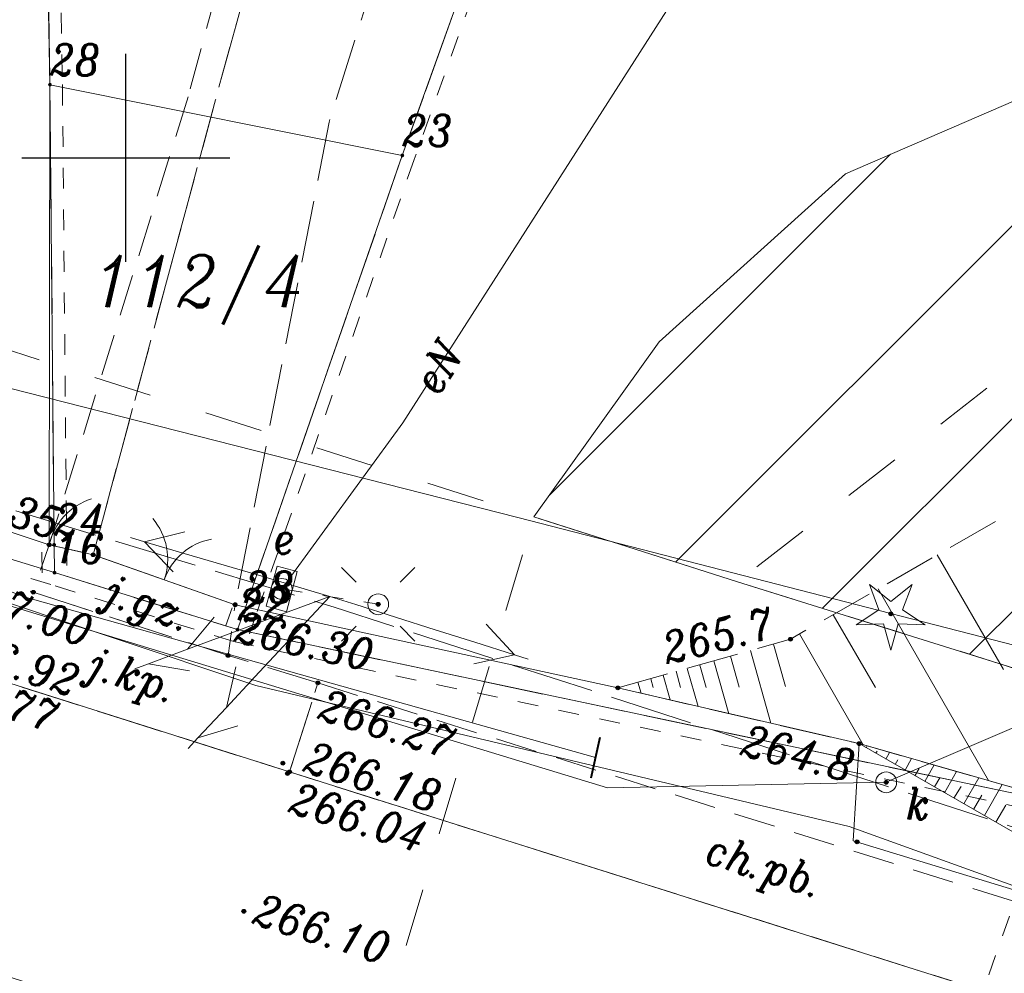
# Model space of a CAD drawing. Header units: metres. Extents: x 7435600 to 7436400, y 5537603 to 5538250.
# Tile 10 of 43: x 7435847 to 7435871, y 5537980 to 5538003. Entities that reach past the tile are written whole.
import ezdxf
from ezdxf.enums import TextEntityAlignment as Align

# ---------------------------------------------------------------- set-up
doc = ezdxf.new("R2010")
doc.units = ezdxf.units.M
doc.header["$MEASUREMENT"] = 0
for name, pattern in [('0.5_0.5', [1, 0.5, -0.5]), ('1.4_1.4', [2.8, 1.4, -1.4]), ('1.5_0.5', [2, 1.5, -0.5]), ('219-500', [0]), ('ib05_500', [1, 0.5, -0.5]), ('ktok02-500', [0]), ('ktok04-500', [0]), ('mz1.0_0.5', [1.5, 1, -0.5]), ('mz1.25_0.5', [1.75, 1.25, -0.5]), ('mz2.0_0.5', [2.5, 2, -0.5]), ('sm05_500', [1, 0.5, -0.5])]:
    doc.linetypes.add(name, pattern=pattern)
doc.layers.get('0').update_dxf_attribs({"color": 2, "linetype": 'CONTINUOUS', "lineweight": 5})
doc.layers.add('!ramka', color=2, linetype='CONTINUOUS', lineweight=0)
doc.layers.add('BUIB02_02', color=7, linetype='CONTINUOUS', lineweight=0)
for name, color, linetype in [('000 Inne (niezydentyfikowane)', 7, 'CONTINUOUS'), ('140-Punkty robocze', 7, 'CONTINUOUS'), ('203-Punkt załamania granicy działki nie stabilizowany', 7, 'CONTINUOUS'), ('203-Punkt załamania granicy działki nie stabilizowany-Atr103', 7, 'CONTINUOUS'), ('211-Nr działki', 7, 'CONTINUOUS'), ('217-Granica konturu klasyfikcyjnego', 7, 'CONTINUOUS'), ('218-Granica użytku po granicy działki', 7, 'CONTINUOUS'), ('219-Linia granicy', 7, 'CONTINUOUS'), ('403-Punkt określonej wysokości', 7, 'CONTINUOUS'), ('bariera drogowa ochronna (linia)', 7, 'CONTINUOUS'), ('brama (linia)', 7, 'CONTINUOUS'), ('brama (linia) - symbol', 7, 'CONTINUOUS'), ('chodnik (powierzchnia)', 7, 'CONTINUOUS'), ('chodnik (powierzchnia)-Atr17', 7, 'CONTINUOUS'), ('drzewo iglaste (punkt)', 7, 'CONTINUOUS'), ('furtka (linia)', 7, 'CONTINUOUS'), ('furtka (linia) - symbol', 7, 'CONTINUOUS'), ('jezdnia (powierzchnia)', 7, 'CONTINUOUS'), ('jezdnia (powierzchnia)-Atr17', 7, 'CONTINUOUS'), ('krawężnik (linia)', 7, 'CONTINUOUS'), ('latarnia na słupie lub maszcie (punkt)', 7, 'CONTINUOUS'), ('Miejsce błędu lub ostrzeżenia po kontroli', 7, 'CONTINUOUS'), ('ogrodzenie trwałe (linia)', 7, 'CONTINUOUS'), ('przepust (linia)', 7, 'CONTINUOUS'), ('przewód elektroenergetyczny (linia)', 7, 'CONTINUOUS'), ('przewód elektroenergetyczny (linia)-Atr1', 7, 'CONTINUOUS'), ('przewód elektroenergetyczny niskiego napięcia (linia) - symbol', 7, 'CONTINUOUS'), ('przewód kanalizacyjny (linia)', 7, 'CONTINUOUS'), ('przewód telekomunikacyjny (linia)', 7, 'CONTINUOUS'), ('przewód telekomunikacyjny (linia) - symbol', 7, 'CONTINUOUS'), ('przewód telekomunikacyjny - projektowany lub w budowie (linia) - ob. projektowany', 7, 'CONTINUOUS'), ('punkt wysokościowy naturalny', 7, 'CONTINUOUS'), ('punkt wysokościowy naturalny-Atr2', 7, 'CONTINUOUS'), ('punkt wysokościowy sztuczny', 7, 'CONTINUOUS'), ('punkt wysokościowy sztuczny-Atr2', 7, 'CONTINUOUS'), ('skarpa nieumocniona (powierzchnia)', 7, 'CONTINUOUS'), ('skarpa umocniona (powierzchnia)', 7, 'CONTINUOUS'), ('Strefa zalewowa', 7, 'CONTINUOUS'), ('szafa elektroenergetyczna (punkt)', 7, 'CONTINUOUS'), ('szafa elektroenergetyczna (punkt)-Atr17', 7, 'CONTINUOUS'), ('słup łączony (linia)', 7, 'CONTINUOUS'), ('słup łączony (linia) - symbol', 7, 'CONTINUOUS'), ('Wstawianie ramki sekcyjnej z opisem', 7, 'CONTINUOUS'), ('wylot kanału (punkt)', 7, 'CONTINUOUS'), ('właz okrągły - siec kanalizacyjna (punkt)', 7, 'CONTINUOUS'), ('właz okrągły - siec kanalizacyjna (punkt)-Atr17', 7, 'CONTINUOUS')]:
    doc.layers.add(name, color=color, linetype=linetype)
doc.styles.get("Standard").update_dxf_attribs({"font": 'italic_1250.shx', "width": 0.75})
doc.linetypes.add('902-500', pattern='A,3.75,0,[1,ksztalty.shx,S=0.5,R=0,X=0,Y=0],3.75', length=7.5)
doc.linetypes.add('ok01_500', pattern='A,1.75,0,[16,ksztalty.shx,S=1,R=0,X=0,Y=0],1.75', length=3.5)

# ---------------------------------------------------------------- blocks, each defined once
blk = doc.blocks.new('203')
at = {"linetype": 'Continuous', "lineweight": 0}
h = blk.add_hatch(color=0, dxfattribs=at)
edge = h.paths.add_edge_path()
edge.add_arc((0, 0), 0.045, 0, 360)
blk = doc.blocks.new('US23')
at = {"color": 0, "linetype": 'Continuous', "lineweight": 40}
blk.add_line((0, -0.5), (0, 0.5), dxfattribs=at)
blk = doc.blocks.new('SM05')
at = {"color": 0, "linetype": 'Continuous', "lineweight": 13}
blk.add_circle((0, 0), 0.25, dxfattribs=at)
blk = doc.blocks.new('SM011')
at = {"color": 0, "linetype": 'Continuous', "lineweight": 13}
for p, q in [((-0.53, 0.531), (-0.883, 0.884)), ((0.531, 0.531), (0.884, 0.884)), ((-0.53, -0.53), (-0.883, -0.883)), ((0.531, -0.53), (0.884, -0.883))]:
    blk.add_line(p, q, dxfattribs=at)
blk = doc.blocks.new('OK04')
at = {"color": 0, "linetype": 'Continuous', "lineweight": 0}
blk.add_arc((1.5, 0.001), 1.5, 120, 180, dxfattribs=at)
blk = doc.blocks.new('US18')
at = {"color": 0, "linetype": 'Continuous', "lineweight": 13}
for p, q in [((-0.5, -0.25), (-0.5, 0.25)), ((-0.5, 0.25), (0.5, 0.25)), ((0.5, -0.25), (0.5, 0.25)), ((-0.5, -0.25), (0.5, -0.25))]:
    blk.add_line(p, q, dxfattribs=at)
blk = doc.blocks.new('PE04')
at = {"color": 0, "linetype": 'Continuous', "lineweight": 13}
for p, q in [((4.65, 0), (3.784, 0.5)), ((0.65, 0), (0, 0)), ((0.65, 0), (1.65, 0)), ((1.65, 0), (2.65, 0)), ((2.65, 0), (3.65, 0)), ((3.65, 0), (4.65, 0)), ((4.65, 0), (3.784, -0.5)), ((4.65, 0), (5, 0))]:
    blk.add_line(p, q, dxfattribs=at)
blk = doc.blocks.new('PT01')
at = {"color": 0, "linetype": 'Continuous', "lineweight": 13}
for p, q in [((4.65, 0), (3.784, 0.5)), ((0.65, 0), (0, 0)), ((0.65, 0), (1.65, 0)), ((1.65, 0), (2.65, 0)), ((2.65, 0), (3.65, 0)), ((3.65, 0), (2.784, -0.5)), ((3.65, 0), (4.65, 0)), ((4.65, 0), (5, 0))]:
    blk.add_line(p, q, dxfattribs=at)
blk = doc.blocks.new('OK02')
at = {"color": 0, "linetype": 'Continuous', "lineweight": 0}
for centre, start, end in [((-1.5, 0), 0, 60), ((1.5, 0), 120, 180)]:
    blk.add_arc(centre, 1.5, start, end, dxfattribs=at)
blk = doc.blocks.new('OP011')
at = {"linetype": 'Continuous', "lineweight": 13}
h = blk.add_hatch(color=0, dxfattribs=at)
edge = h.paths.add_edge_path()
edge.add_arc((0, 0), 0.05, 0, 360)
at = {"color": 0, "linetype": 'Continuous', "lineweight": 13}
for p, q in [((-0.283, 0.093), (-0.512, 0.706)), ((-0.512, 0.706), (0, 0.299)), ((0, 0.299), (0.512, 0.706)), ((0.512, 0.706), (0.283, 0.093)), ((-0.828, -0.268), (-0.283, 0.093)), ((0.283, 0.093), (0.828, -0.268)), ((-0.175, -0.24), (-0.828, -0.268)), ((0, -0.87), (-0.175, -0.24)), ((0.175, -0.24), (0, -0.87)), ((0.828, -0.268), (0.175, -0.24))]:
    blk.add_line(p, q, dxfattribs=at)
blk = doc.blocks.new('US22')
at = {"color": 0, "linetype": 'Continuous', "lineweight": 13}
blk.add_circle((0, 0), 0.25, dxfattribs=at)
blk = doc.blocks.new('PW02')
at = {"linetype": 'Continuous', "lineweight": 13}
h = blk.add_hatch(color=0, dxfattribs=at)
edge = h.paths.add_edge_path()
edge.add_arc((0, 0), 0.045, 0, 360)
blk = doc.blocks.new('PW01')
at = {"linetype": 'Continuous', "lineweight": 13}
h = blk.add_hatch(color=0, dxfattribs=at)
edge = h.paths.add_edge_path()
edge.add_arc((0, 0), 0.045, 0, 360)
blk = doc.blocks.new('RAMKA500K')
at = {"color": 0}
for p, q in [((247.5, 250), (252.5, 250)), ((250, 247.5), (250, 250)), ((250, 0), (250, 2.5)), ((247.5, 0), (252.5, 0))]:
    blk.add_line(p, q, dxfattribs=at)
blk = doc.blocks.new('PIKIETA')
at = {"color": 0}
blk.add_circle((0, 0), 0.045, dxfattribs=at)
blk = doc.blocks.new('801')
at = {"linetype": 'Continuous', "lineweight": 13}
h = blk.add_hatch(color=0, dxfattribs=at)
edge = h.paths.add_edge_path()
edge.add_arc((0, 0), 0.045, 0, 360)

msp = doc.modelspace()

# ---------------------------------------------------------------- hatches: boundary and pattern name
at = {"layer": 'BUIB02_02', "linetype": 'Continuous', "lineweight": 5}
h = msp.add_hatch(dxfattribs=at)
h.set_pattern_fill('HATCH', color=5, style=0, pattern_type=2)
h.set_pattern_definition([(45, (7435931.3295, 5538016.6377), (-2.3199, 2.3199), [])])
h.paths.add_polyline_path([(7435942.54, 5537965.49), (7435954.01, 5537962), (7435954.69, 5537968.64), (7435954.49, 5537974.2), (7435954.23, 5537982.09), (7435956.08, 5537987.17), (7435961.38, 5537997.59), (7435952.34, 5538001.86), (7435946.24, 5538003.48), (7435940.13, 5538005.1), (7435932.04, 5538005.74), (7435931.4, 5538003.98), (7435917.25, 5538005.01), (7435904.32, 5538006.05), (7435898.91, 5538006.81), (7435882.32, 5538006.34), (7435877.4, 5538003.99), (7435867.3, 5537999.62), (7435862.82, 5537995.58), (7435859.81, 5537991.37), (7435864.71, 5537989.81)])

# ---------------------------------------------------------------- linework, layer by layer
at = {"layer": '!ramka', "color": 251, "linetype": 'Continuous', "lineweight": 13}
msp.add_3dface([(7435692.445, 5538052.761), (7436192.445, 5538052.761), (7436192.445, 5537747.761), (7435692.445, 5537747.761)], dxfattribs=at)
at = {"layer": '000 Inne (niezydentyfikowane)', "color": 251, "linetype": 'Continuous', "lineweight": 13, "flags": 128}
for points in [[(7435869.51, 5537990.46), (7435871.1, 5537987.7)], [(7435868.09, 5537989.64), (7435870.74, 5537985.03)], [(7435867.01, 5537989.02), (7435868.02, 5537987.27)], [(7435866.2, 5537988.56), (7435867.73, 5537985.89)], [(7435865.57, 5537988.31), (7435865.86, 5537987.29)], [(7435864.54, 5537988.02), (7435864.75, 5537987.28)], [(7435865.02, 5537988.16), (7435865.51, 5537986.41)], [(7435863.5, 5537987.73), (7435863.76, 5537986.81)], [(7435863.8, 5537987.81), (7435863.95, 5537987.27)], [(7435864.14, 5537987.91), (7435864.5, 5537986.64)], [(7435862.92, 5537987.57), (7435863.09, 5537986.97)], [(7435863.23, 5537987.66), (7435863.34, 5537987.27)], [(7435862.31, 5537987.4), (7435862.39, 5537987.13)], [(7435862.62, 5537987.48), (7435862.68, 5537987.27)]]:
    msp.add_lwpolyline(points, dxfattribs=at)
at = {"layer": '217-Granica konturu klasyfikcyjnego', "color": 3, "linetype": '1.5_0.5', "lineweight": 13, "flags": 128}
for points in [[(7435856.65, 5538000.06), (7435861.09, 5538012.43)], [(7435861.09, 5538012.43), (7435856.65, 5538000.06)], [(7435848.07, 5538007.48), (7435848.18, 5538001.76)], [(7435848.18, 5538001.76), (7435848.28, 5537990.7)], [(7435852.84, 5537989.08), (7435856.65, 5538000.06)], [(7435856.65, 5538000.06), (7435852.84, 5537989.08)], [(7435848.28, 5537990.7), (7435848.29, 5537990.03)], [(7435848.29, 5537990.03), (7435852.69, 5537988.66)], [(7435852.69, 5537988.66), (7435852.84, 5537989.08)], [(7435852.84, 5537989.08), (7435852.69, 5537988.66)], [(7435852.69, 5537988.66), (7435872.7, 5537984.44)]]:
    msp.add_lwpolyline(points, dxfattribs=at)
at = {"layer": '218-Granica użytku po granicy działki', "color": 3, "linetype": '0.5_0.5', "lineweight": 13}
for p, q in [((7435861.372, 5538012.329), (7435856.932, 5537999.959)), ((7435848.37, 5538007.486), (7435848.48, 5538001.766)), ((7435848.48, 5538001.766), (7435848.48, 5538001.766)), ((7435848.48, 5538001.766), (7435848.48, 5538001.766)), ((7435848.48, 5538001.763), (7435848.48, 5538001.763)), ((7435848.48, 5538001.763), (7435848.48, 5538001.763)), ((7435848.48, 5538001.763), (7435848.58, 5537990.703)), ((7435856.933, 5537999.962), (7435853.123, 5537988.982)), ((7435856.932, 5537999.959), (7435856.932, 5537999.959)), ((7435856.932, 5537999.959), (7435856.932, 5537999.959)), ((7435856.933, 5537999.962), (7435856.933, 5537999.962)), ((7435856.933, 5537999.962), (7435856.933, 5537999.962)), ((7435848.202, 5537989.743), (7435834.192, 5537994.043)), ((7435847.99, 5537990.026), (7435847.98, 5537990.696)), ((7435847.98, 5537990.696), (7435847.98, 5537990.696)), ((7435847.98, 5537990.696), (7435847.98, 5537990.696)), ((7435848.58, 5537990.704), (7435848.58, 5537990.704)), ((7435848.58, 5537990.704), (7435848.58, 5537990.704)), ((7435848.58, 5537990.704), (7435848.59, 5537990.034)), ((7435848.58, 5537990.703), (7435848.58, 5537990.703)), ((7435848.58, 5537990.703), (7435848.58, 5537990.703)), ((7435847.99, 5537990.026), (7435847.99, 5537990.026)), ((7435847.99, 5537990.026), (7435847.99, 5537990.026)), ((7435848.59, 5537990.034), (7435848.59, 5537990.034)), ((7435848.59, 5537990.034), (7435848.59, 5537990.034)), ((7435852.601, 5537988.374), (7435848.201, 5537989.744)), ((7435848.201, 5537989.744), (7435848.201, 5537989.744)), ((7435848.201, 5537989.744), (7435848.201, 5537989.744)), ((7435848.202, 5537989.743), (7435848.202, 5537989.743)), ((7435848.202, 5537989.743), (7435848.202, 5537989.743)), ((7435852.407, 5537988.761), (7435852.557, 5537989.181)), ((7435852.557, 5537989.181), (7435852.557, 5537989.181)), ((7435852.557, 5537989.181), (7435852.557, 5537989.181)), ((7435853.123, 5537988.979), (7435852.973, 5537988.559)), ((7435853.123, 5537988.982), (7435853.123, 5537988.982)), ((7435853.123, 5537988.982), (7435853.123, 5537988.982)), ((7435853.123, 5537988.979), (7435853.123, 5537988.979)), ((7435853.123, 5537988.979), (7435853.123, 5537988.979)), ((7435852.407, 5537988.761), (7435852.407, 5537988.761)), ((7435852.407, 5537988.761), (7435852.407, 5537988.761)), ((7435852.973, 5537988.559), (7435852.973, 5537988.559)), ((7435852.973, 5537988.559), (7435852.973, 5537988.559)), ((7435852.601, 5537988.374), (7435852.601, 5537988.374)), ((7435852.601, 5537988.374), (7435852.601, 5537988.374)), ((7435872.638, 5537984.146), (7435852.628, 5537988.366)), ((7435852.628, 5537988.366), (7435852.628, 5537988.366)), ((7435852.628, 5537988.366), (7435852.628, 5537988.366))]:
    msp.add_line(p, q, dxfattribs=at)
at = {"layer": '219-Linia granicy', "color": 3, "linetype": '219-500', "lineweight": 13, "flags": 128}
for points in [[(7435856.65, 5538000.06), (7435861.09, 5538012.43)], [(7435848.07, 5538007.48), (7435848.18, 5538001.76)], [(7435848.28, 5537990.7), (7435848.18, 5538001.76)], [(7435848.18, 5538001.76), (7435856.65, 5538000.06)], [(7435852.84, 5537989.08), (7435856.65, 5538000.06)], [(7435848.29, 5537990.03), (7435834.28, 5537994.33)], [(7435848.29, 5537990.03), (7435848.28, 5537990.7)], [(7435852.69, 5537988.66), (7435848.29, 5537990.03)], [(7435852.69, 5537988.66), (7435852.84, 5537989.08)], [(7435852.69, 5537988.66), (7435872.7, 5537984.44)]]:
    msp.add_lwpolyline(points, dxfattribs=at)
at = {"layer": 'bariera drogowa ochronna (linia)', "color": 251, "linetype": 'ok01_500', "lineweight": 13, "flags": 128}
msp.add_lwpolyline([(7435867.63, 5537985.92), (7435867.49, 5537983.58), (7435876.16, 5537980.94)], dxfattribs=at)
at = {"layer": 'brama (linia)', "color": 251, "linetype": 'ktok02-500', "lineweight": 13, "flags": 128}
msp.add_lwpolyline([(7435849.22, 5537990.46), (7435852.63, 5537989.26)], dxfattribs=at)
at = {"layer": 'chodnik (powierzchnia)', "color": 251, "linetype": 'mz1.0_0.5', "lineweight": 13, "flags": 128}
for points in [[(7435861.654, 5538025.136), (7435857.63, 5538019.26), (7435857.64, 5538019.3), (7435857.98, 5538020.22), (7435857.79, 5538024.54), (7435856.83, 5538024.31), (7435857.29, 5538020.32), (7435854.8, 5538013.02), (7435853.7, 5538009.61), (7435851.5, 5538001.47)], [(7435851.5, 5538001.47), (7435848.16, 5537990.7), (7435849.22, 5537990.46), (7435852.16, 5538001.4), (7435854.37, 5538009.44), (7435855.49, 5538013.04), (7435857.05, 5538017.54), (7435857.08, 5538017.51), (7435857.05, 5538017.54), (7435859.06, 5538019.74), (7435862.364, 5538024.945)]]:
    msp.add_lwpolyline(points, dxfattribs=at)
msp.add_lwpolyline([(7435854.62, 5537987.38), (7435875.4, 5537980.86), (7435876.13, 5537980.13), (7435895.63, 5537973.87), (7435920.13, 5537965.87), (7435933.25, 5537961.79), (7435947.66, 5537957.24), (7435949.05, 5537956.84), (7435948.59, 5537955.3), (7435932.89, 5537960.3), (7435919.95, 5537964.35), (7435895.13, 5537972.13), (7435875.07, 5537978.57), (7435853.94, 5537985.24)], close=True, dxfattribs=at)
at = {"layer": 'furtka (linia)', "color": 251, "linetype": 'ktok04-500', "lineweight": 13, "flags": 128}
msp.add_lwpolyline([(7435848.16, 5537990.7), (7435849.22, 5537990.46)], dxfattribs=at)
at = {"layer": 'jezdnia (powierzchnia)', "color": 251, "linetype": '1.5_0.5', "lineweight": 13, "flags": 128}
for points in [[(7435862.364, 5538024.945), (7435859.06, 5538019.74), (7435857.05, 5538017.54), (7435855.49, 5538013.04), (7435854.37, 5538009.44), (7435852.16, 5538001.4), (7435849.22, 5537990.46)], [(7435849.22, 5537990.46), (7435852.63, 5537989.26), (7435854.89, 5538000.86), (7435858.44, 5538012.15), (7435861, 5538017.85), (7435865.246, 5538024.167)]]:
    msp.add_lwpolyline(points, dxfattribs=at)
for points in [[(7435787.98, 5537999.13), (7435812.53, 5537991.36), (7435837.49, 5537983.4), (7435851.56, 5537978.92), (7435872.9, 5537972.2), (7435884.62, 5537968.52), (7435893.22, 5537965.82), (7435917.63, 5537958.09), (7435931.26, 5537953.8), (7435946.49, 5537948.88), (7435956.04, 5537945.83), (7435981.79, 5537937.53), (7436000.26, 5537931.81), (7436006.5, 5537929.57), (7436018.45, 5537924.52), (7436030.52, 5537919.43), (7436040.91, 5537915.64), (7436044.65, 5537914.31), (7436047.5, 5537913.32), (7436048.48, 5537913.11), (7436051.09, 5537912.8), (7436055.46, 5537912.3), (7436060.57, 5537911.81), (7436062.36, 5537911.5), (7436063.03, 5537911.36), (7436070.16, 5537909.02), (7436075.77, 5537907.07), (7436087.88, 5537902.7), (7436092.65, 5537900.86), (7436104.8, 5537895.98), (7436111.99, 5537892.99), (7436117.36, 5537890.77), (7436120.52, 5537889.46), (7436121.95, 5537888.81), (7436122.58, 5537888.36), (7436123.09, 5537887.94), (7436123.7, 5537887.23), (7436124.27, 5537886.43), (7436124.63, 5537885.44), (7436124.96, 5537883.49), (7436124.82, 5537882.04), (7436132.59, 5537891.94), (7436128.79, 5537893.6), (7436127.56, 5537894.18), (7436120.05, 5537897.35), (7436109.2, 5537901.85), (7436098.73, 5537906.14), (7436090.27, 5537909.41), (7436082.51, 5537912.25), (7436078.14, 5537913.79), (7436065.14, 5537918.22), (7436053.81, 5537921.98), (7436047.55, 5537924.02), (7436039.35, 5537926.69), (7436033.49, 5537928.6), (7436025.95, 5537930.99), (7436016.54, 5537933.92), (7436002.02, 5537938.44), (7435996.37, 5537940.2), (7435994.48, 5537940.74), (7435983.95, 5537944.1), (7435976.31, 5537946.5), (7435971.56, 5537947.96), (7435963.8, 5537950.41), (7435957.25, 5537952.56), (7435948.59, 5537955.3), (7435932.89, 5537960.3), (7435919.95, 5537964.35), (7435895.13, 5537972.13), (7435875.07, 5537978.57), (7435853.94, 5537985.24), (7435845.26, 5537987.99), (7435839.58, 5537989.79), (7435830.87, 5537992.55), (7435814.74, 5537997.65), (7435806.05, 5538000.41), (7435789.9, 5538005.53), (7435788.87, 5538002.22)], [(7435847.78, 5537989.56), (7435852.46, 5537988.04), (7435852.63, 5537989.26), (7435849.22, 5537990.46), (7435848.16, 5537990.7)], [(7435853.94, 5537985.24), (7435854.62, 5537987.38), (7435852.46, 5537988.04), (7435847.78, 5537989.56), (7435845.92, 5537990.14), (7435845.26, 5537987.99)]]:
    msp.add_lwpolyline(points, close=True, dxfattribs=at)
at = {"layer": 'krawężnik (linia)', "color": 251, "linetype": 'Continuous', "lineweight": 13, "flags": 128}
for points in [[(7436002.02, 5537938.44), (7435996.37, 5537940.2), (7435994.48, 5537940.74), (7435983.95, 5537944.1), (7435976.31, 5537946.5), (7435971.56, 5537947.96), (7435963.8, 5537950.41), (7435957.25, 5537952.56), (7435948.59, 5537955.3), (7435932.89, 5537960.3), (7435919.95, 5537964.35), (7435895.13, 5537972.13), (7435875.07, 5537978.57), (7435853.94, 5537985.24), (7435845.26, 5537987.99), (7435839.58, 5537989.79), (7435830.87, 5537992.55), (7435814.74, 5537997.65), (7435806.05, 5538000.41), (7435789.9, 5538005.53)], [(7435971.56, 5537947.96), (7435963.8, 5537950.41), (7435957.25, 5537952.56), (7435948.59, 5537955.3), (7435932.89, 5537960.3), (7435919.95, 5537964.35), (7435895.13, 5537972.13), (7435875.07, 5537978.57), (7435853.94, 5537985.24), (7435845.26, 5537987.99), (7435839.58, 5537989.79), (7435830.87, 5537992.55), (7435814.74, 5537997.65), (7435806.05, 5538000.41), (7435789.9, 5538005.53)]]:
    msp.add_lwpolyline(points, dxfattribs=at)
at = {"layer": 'Miejsce błędu lub ostrzeżenia po kontroli', "color": 214, "linetype": '1.4_1.4', "lineweight": 13, "flags": 128}
for points in [[(7435793.22, 5538012.54), (7435864.71, 5537989.81), (7435897.31, 5538015.13)], [(7435864.71, 5537989.81), (7435942.54, 5537965.49), (7435943.23, 5537978.91), (7435942.54, 5537990.26), (7435945.25, 5538001.25), (7435946.24, 5538003.48)], [(7435852.74, 5537967.65), (7435859.81, 5537991.37)]]:
    msp.add_lwpolyline(points, dxfattribs=at)
at = {"layer": 'ogrodzenie trwałe (linia)', "color": 251, "linetype": '902-500', "lineweight": 13, "flags": 128}
for points in [[(7435843.19, 5538026.61), (7435848.1, 5538007.67), (7435848.18, 5538001.76), (7435848.16, 5537990.7), (7435838.91, 5537993.79), (7435837.78, 5537994.18)], [(7435852.63, 5537989.26), (7435861.83, 5537987.26), (7435867.63, 5537985.92)]]:
    msp.add_lwpolyline(points, dxfattribs=at)
at = {"layer": 'przepust (linia)', "color": 251, "linetype": 'ib05_500', "lineweight": 13, "flags": 128}
msp.add_lwpolyline([(7435872.25, 5537984.6), (7435867.28, 5537970.6)], dxfattribs=at)
at = {"layer": 'przewód elektroenergetyczny (linia)', "color": 1, "linetype": 'Continuous', "lineweight": 13, "flags": 128}
msp.add_lwpolyline([(7435877.563, 5538020.841), (7435864.15, 5538005.35), (7435856.66, 5537993.63), (7435853.75, 5537989.64)], dxfattribs=at)
at = {"layer": 'przewód kanalizacyjny (linia)', "color": 34, "linetype": 'Continuous', "lineweight": 13, "flags": 128}
for points in [[(7435878.58, 5537988.66), (7435876.03, 5537988.31), (7435868.28, 5537984.99), (7435861.58, 5537984.86), (7435825.48, 5537995.85), (7435792.235, 5538006.395)], [(7435828.49, 5537997.52), (7435828.24, 5537996.46), (7435846.32, 5537989.93), (7435847.56, 5537989.45), (7435861.29, 5537985.59)]]:
    msp.add_lwpolyline(points, dxfattribs=at)
at = {"layer": 'przewód telekomunikacyjny (linia)', "color": 30, "linetype": 'Continuous', "lineweight": 13, "flags": 128}
for points in [[(7435792.809, 5538009.551), (7435823.4, 5538000.98), (7435844.9, 5537995.05), (7435859.43, 5537991.36), (7435877.61, 5537986.68), (7435905.58, 5537977.85), (7435931.13, 5537968.62), (7435943.75, 5537963.85)], [(7435792.497, 5538007.835), (7435807.14, 5538003.12), (7435822.56, 5537997.87), (7435839.31, 5537991.93), (7435853.13, 5537987.32), (7435867.39, 5537983.93), (7435875.26, 5537981.09), (7435883.45, 5537977.54), (7435893.32, 5537974.89), (7435908.33, 5537969.73), (7435932.08, 5537961.56), (7435943.53, 5537958.19), (7435981.13, 5537946.12)]]:
    msp.add_lwpolyline(points, dxfattribs=at)
at = {"layer": 'przewód telekomunikacyjny - projektowany lub w budowie (linia) - ob. projektowany', "color": 30, "linetype": 'mz2.0_0.5', "lineweight": 13, "flags": 128}
msp.add_lwpolyline([(7435792.843, 5538009.737), (7435824.83, 5537998.33), (7435855.01, 5537989.2), (7435890.63, 5537977.66), (7435960.78, 5537956.17), (7435995.22, 5537944.87), (7436035.99, 5537931.9), (7436029.28, 5537911.61)], dxfattribs=at)
at = {"layer": 'skarpa nieumocniona (powierzchnia)', "color": 251, "linetype": 'mz1.25_0.5', "lineweight": 13, "flags": 128}
msp.add_lwpolyline([(7435940.13, 5538005.1), (7435945.37, 5538003.71), (7435945.32, 5538003.6), (7435943.88, 5537999.28), (7435942.24, 5537993.06), (7435941.7, 5537985.95), (7435934.19, 5537988.71), (7435924.96, 5537990.79), (7435907.98, 5537993.19), (7435892.56, 5537992.63), (7435886.02, 5537992.02), (7435877.58, 5537988.38), (7435874.48, 5537986.36), (7435872.25, 5537984.6), (7435867.63, 5537985.92), (7435861.83, 5537987.26), (7435865.98, 5537988.43), (7435875.22, 5537993.74), (7435881.99, 5537998.24), (7435891.41, 5538000.7), (7435905.49, 5538003.1), (7435931.21, 5538002.18), (7435931.56, 5538005.78)], close=True, dxfattribs=at)
at = {"layer": 'skarpa umocniona (powierzchnia)', "color": 251, "linetype": 'Continuous', "lineweight": 13, "flags": 128}
msp.add_lwpolyline([(7435876.26, 5537980.96), (7435867.63, 5537985.92), (7435872.25, 5537984.6), (7435876.21, 5537983.54)], close=True, dxfattribs=at)
for points in [[(7435867.8, 5537985.82), (7435867.82, 5537985.87)], [(7435868.03, 5537985.69), (7435868.06, 5537985.74)], [(7435868.27, 5537985.55), (7435868.36, 5537985.71)], [(7435868.5, 5537985.42), (7435868.56, 5537985.53)], [(7435868.74, 5537985.28), (7435868.89, 5537985.56)], [(7435869.21, 5537985.01), (7435869.43, 5537985.41)], [(7435868.97, 5537985.15), (7435869.07, 5537985.32)], [(7435869.68, 5537984.74), (7435869.97, 5537985.25)], [(7435869.44, 5537984.88), (7435869.57, 5537985.1)], [(7435869.91, 5537984.61), (7435870.08, 5537984.89)], [(7435870.15, 5537984.47), (7435870.51, 5537985.1)], [(7435870.64, 5537984.19), (7435871.07, 5537984.94)], [(7435870.38, 5537984.34), (7435870.58, 5537984.68)], [(7435870.92, 5537984.03), (7435871.16, 5537984.44)]]:
    msp.add_lwpolyline(points, dxfattribs=at)
at = {"layer": 'Strefa zalewowa', "color": 5, "linetype": 'Continuous', "lineweight": 13, "flags": 128}
for points in [[(7435954.01, 5537962), (7435954.69, 5537968.64), (7435954.49, 5537974.2), (7435954.23, 5537982.09), (7435956.08, 5537987.17), (7435961.38, 5537997.59), (7435952.34, 5538001.86), (7435946.24, 5538003.48), (7435940.13, 5538005.1), (7435932.04, 5538005.74), (7435931.4, 5538003.98), (7435917.25, 5538005.01), (7435904.32, 5538006.05), (7435898.91, 5538006.81), (7435882.32, 5538006.34), (7435877.4, 5538003.99), (7435867.3, 5537999.62), (7435862.82, 5537995.58), (7435859.81, 5537991.37), (7435864.71, 5537989.81), (7435942.54, 5537965.49)], [(7435954.01, 5537962), (7435954.69, 5537968.64), (7435954.49, 5537974.2), (7435954.23, 5537982.09), (7435956.08, 5537987.17), (7435961.38, 5537997.59), (7435952.34, 5538001.86), (7435946.24, 5538003.48), (7435940.13, 5538005.1), (7435932.04, 5538005.74), (7435931.4, 5538003.98), (7435917.25, 5538005.01), (7435904.32, 5538006.05), (7435898.91, 5538006.81), (7435882.32, 5538006.34), (7435877.4, 5538003.99), (7435867.3, 5537999.62), (7435862.82, 5537995.58), (7435859.81, 5537991.37), (7435864.71, 5537989.81), (7435942.54, 5537965.49), (7435954.01, 5537962)], [(7435954.01, 5537962), (7435954.69, 5537968.64), (7435954.49, 5537974.2), (7435954.23, 5537982.09), (7435956.08, 5537987.17), (7435961.38, 5537997.59), (7435952.34, 5538001.86), (7435946.24, 5538003.48), (7435940.13, 5538005.1), (7435932.04, 5538005.74), (7435931.4, 5538003.98), (7435917.25, 5538005.01), (7435904.32, 5538006.05), (7435898.91, 5538006.81), (7435882.32, 5538006.34), (7435877.4, 5538003.99), (7435867.3, 5537999.62), (7435862.82, 5537995.58), (7435859.81, 5537991.37), (7435864.71, 5537989.81), (7435942.54, 5537965.49), (7435954.01, 5537962)]]:
    msp.add_lwpolyline(points, close=True, dxfattribs=at)
at = {"layer": 'słup łączony (linia)', "color": 251, "linetype": 'sm05_500', "lineweight": 13, "flags": 128}
msp.add_lwpolyline([(7435853.75, 5537989.64), (7435856.07, 5537989.27)], dxfattribs=at)

# ---------------------------------------------------------------- block references
at = {"layer": '140-Punkty robocze', "color": 1, "linetype": 'Continuous', "lineweight": 13}
for p in [(7435848.16, 5537990.7), (7435849.22, 5537990.46), (7435853.75, 5537989.64), (7435847.78, 5537989.56), (7435852.63, 5537989.26), (7435856.07, 5537989.27), (7435868.39, 5537989.04), (7435865.98, 5537988.43), (7435852.46, 5537988.04), (7435854.62, 5537987.38), (7435861.83, 5537987.26), (7435867.63, 5537985.92), (7435853.78, 5537985.45), (7435853.89, 5537985.2), (7435853.94, 5537985.24), (7435868.28, 5537984.99), (7435867.58, 5537983.56), (7435852.84, 5537981.89)]:
    msp.add_blockref('PIKIETA', p, dxfattribs=at)
at = {"layer": '203-Punkt załamania granicy działki nie stabilizowany', "color": 3, "linetype": 'Continuous', "lineweight": 13}
for p in [(7435848.18, 5538001.76), (7435856.65, 5538000.06), (7435848.28, 5537990.7), (7435848.29, 5537990.03), (7435852.84, 5537989.08), (7435852.69, 5537988.66)]:
    msp.add_blockref('203', p, dxfattribs=at)
at = {"layer": '403-Punkt określonej wysokości', "color": 251, "linetype": 'Continuous', "lineweight": 13}
for p in [(7435848.16, 5537990.7), (7435849.22, 5537990.46), (7435853.75, 5537989.64), (7435847.78, 5537989.56), (7435852.63, 5537989.26), (7435856.07, 5537989.27), (7435868.39, 5537989.04), (7435865.98, 5537988.43), (7435852.46, 5537988.04), (7435854.62, 5537987.38), (7435861.83, 5537987.26), (7435867.63, 5537985.92), (7435853.78, 5537985.45), (7435853.89, 5537985.2), (7435853.94, 5537985.24), (7435868.28, 5537984.99), (7435867.58, 5537983.56), (7435852.84, 5537981.89)]:
    msp.add_blockref('801', p, dxfattribs=at)
at = {"layer": 'brama (linia) - symbol', "color": 251, "linetype": 'Continuous', "lineweight": 13, "rotation": 340.613}
msp.add_blockref('OK02', (7435850.925, 5537989.86), dxfattribs=at)
at = {"layer": 'drzewo iglaste (punkt)', "color": 94, "linetype": 'Continuous', "lineweight": 13}
msp.add_blockref('OP011', (7435868.39, 5537989.04), dxfattribs=at)
at = {"layer": 'furtka (linia) - symbol', "color": 251, "linetype": 'Continuous', "lineweight": 13, "rotation": 347.242}
msp.add_blockref('OK04', (7435848.16, 5537990.7), dxfattribs=at)
at = {"layer": 'latarnia na słupie lub maszcie (punkt)', "color": 251, "linetype": 'Continuous', "lineweight": 13}
msp.add_blockref('SM011', (7435856.07, 5537989.27), dxfattribs=at)
at = {"layer": 'przewód elektroenergetyczny niskiego napięcia (linia) - symbol', "color": 1, "linetype": 'Continuous', "lineweight": 13}
for rotation in [163.598, 342.414]:
    msp.add_blockref('PE04', (7435854.91, 5537989.46), dxfattribs=dict(at, rotation=rotation))
at = {"layer": 'przewód telekomunikacyjny (linia) - symbol', "color": 30, "linetype": 'Continuous', "lineweight": 13}
for rotation in [200.404, 226.992]:
    msp.add_blockref('PT01', (7435854.91, 5537989.46), dxfattribs=dict(at, rotation=rotation))
at = {"layer": 'punkt wysokościowy naturalny', "color": 251, "linetype": 'Continuous', "lineweight": 13}
for p in [(7435865.98, 5537988.43), (7435867.63, 5537985.92)]:
    msp.add_blockref('PW01', p, dxfattribs=at)
at = {"layer": 'punkt wysokościowy sztuczny', "color": 251, "linetype": 'Continuous', "lineweight": 13}
for p in [(7435848.16, 5537990.7), (7435852.63, 5537989.26), (7435854.62, 5537987.38), (7435853.89, 5537985.2), (7435853.94, 5537985.24), (7435852.84, 5537981.89)]:
    msp.add_blockref('PW02', p, dxfattribs=at)
at = {"layer": 'szafa elektroenergetyczna (punkt)', "color": 251, "linetype": 'Continuous', "lineweight": 13, "rotation": 75.048}
msp.add_blockref('US18', (7435853.75, 5537989.64), dxfattribs=at)
at = {"layer": 'słup łączony (linia) - symbol', "color": 251, "linetype": 'Continuous', "lineweight": 13}
for p in [(7435853.75, 5537989.64), (7435856.07, 5537989.27)]:
    msp.add_blockref('SM05', p, dxfattribs=at)
at = {"layer": 'Wstawianie ramki sekcyjnej z opisem', "color": 251, "linetype": 'Continuous', "lineweight": 13}
for p in [(7435600, 5538000), (7435600, 5537750)]:
    msp.add_blockref('RAMKA500K', p, dxfattribs=at)
at = {"layer": 'wylot kanału (punkt)', "color": 251, "linetype": 'Continuous', "lineweight": 13, "rotation": 347.56}
msp.add_blockref('US23', (7435861.3, 5537985.59), dxfattribs=at)
at = {"layer": 'właz okrągły - siec kanalizacyjna (punkt)', "color": 251, "linetype": 'Continuous', "lineweight": 13}
msp.add_blockref('US22', (7435868.28, 5537984.99), dxfattribs=at)

# ---------------------------------------------------------------- texts
at = {"layer": '203-Punkt załamania granicy działki nie stabilizowany-Atr103', "color": 251, "lineweight": 13, "width": 0.9}
for s, p in [('28', (7435848.18, 5538001.76)), ('28', (7435848.18, 5538001.76)), ('23', (7435856.65, 5538000.06)), ('23', (7435856.65, 5538000.06)), ('24', (7435848.28, 5537990.7)), ('24', (7435848.28, 5537990.7)), ('16', (7435848.29, 5537990.03)), ('16', (7435848.29, 5537990.03)), ('28', (7435852.84, 5537989.08)), ('28', (7435852.84, 5537989.08)), ('22', (7435852.69, 5537988.66)), ('22', (7435852.69, 5537988.66))]:
    msp.add_text(s, height=0.75, dxfattribs=at).set_placement(p, align=Align.BOTTOM_LEFT)
at = {"layer": '211-Nr działki', "color": 3, "linetype": 'Continuous', "lineweight": 13, "width": 0.9}
msp.add_text('112/4', height=1.25, dxfattribs=at).set_placement((7435849.2, 5537996.41))
at = {"layer": 'chodnik (powierzchnia)-Atr17', "color": 251, "lineweight": 13, "width": 0.9}
msp.add_text('ch.pb.', height=0.75, rotation=342.481, dxfattribs=at).set_placement((7435863.88, 5537983.07))
at = {"layer": 'jezdnia (powierzchnia)-Atr17', "color": 251, "lineweight": 13, "width": 0.9}
for s, rotation, p in [('j.gz.', 340.801, (7435849.43, 5537989.3)), ('j.kp.', 342.48, (7435849.04, 5537987.54))]:
    msp.add_text(s, height=0.75, rotation=rotation, dxfattribs=at).set_placement(p)
at = {"layer": 'przewód elektroenergetyczny (linia)-Atr1', "color": 1, "lineweight": 13, "width": 0.9}
msp.add_text('eN', height=0.75, rotation=57.418, dxfattribs=at).set_placement((7435857.18, 5537994.45), align=Align.MIDDLE_LEFT)
at = {"layer": 'punkt wysokościowy naturalny-Atr2', "color": 251, "lineweight": 13, "width": 0.9}
for s, rotation, p in [('265.7', 13.931, (7435863, 5537987.83)), ('264.8', -13.891, (7435864.74, 5537985.66))]:
    msp.add_text(s, height=0.75, rotation=rotation, dxfattribs=at).set_placement(p)
at = {"layer": 'punkt wysokościowy sztuczny-Atr2', "color": 251, "lineweight": 9, "width": 0.9}
for s, rotation, p in [('266.35', -18.534, (7435845.12, 5537991.88)), ('267.00', -18.534, (7435845.86, 5537989.3)), ('266.30', -12.265, (7435852.58, 5537988.38)), ('266.92', 342.421, (7435845.54, 5537988.05)), ('266.77', 342.421, (7435845.05, 5537987.18)), ('266.27', -17.146, (7435854.58, 5537986.53)), ('266.18', 342.481, (7435854.23, 5537985.27)), ('266.04', 342.481, (7435853.88, 5537984.29)), ('266.10', -17.479, (7435853.01, 5537981.61))]:
    msp.add_text(s, height=0.75, rotation=rotation, dxfattribs=at).set_placement(p)
at = {"layer": 'szafa elektroenergetyczna (punkt)-Atr17', "color": 251, "lineweight": 13, "width": 0.9}
msp.add_text('e', height=0.75, dxfattribs=at).set_placement((7435853.55, 5537990.48))
at = {"layer": 'właz okrągły - siec kanalizacyjna (punkt)-Atr17', "color": 251, "lineweight": 13, "width": 0.9}
msp.add_text('k', height=0.75, dxfattribs=at).set_placement((7435868.76, 5537984.1))

doc.saveas('drawing.dxf')
